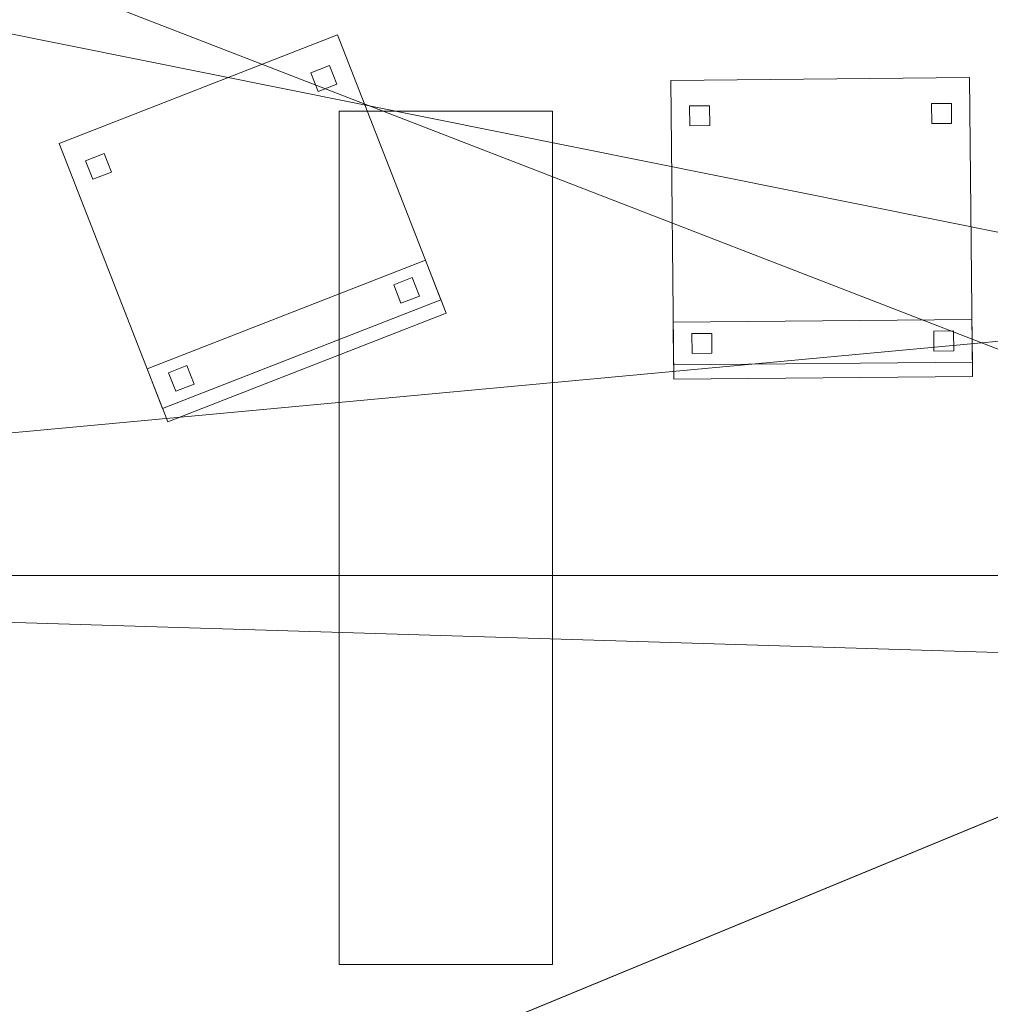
# Model space of a CAD drawing. Header units: millimetres. Extents: x -1675 to 29381, y -3645 to 22555.
# Tile 248 of 256: x 24339 to 25703, y 12649 to 14034. Entities that reach past the tile are written whole.
import ezdxf

# ---------------------------------------------------------------- set-up
doc = ezdxf.new("R2010")
doc.units = ezdxf.units.MM
doc.layers.add('A-GENM-____-OTLN', color=13, linetype='Continuous', lineweight=9)

msp = doc.modelspace()

# ---------------------------------------------------------------- meshes
at = {"layer": 'A-GENM-____-OTLN'}
mesh = msp.add_polyface(dxfattribs=at)
corners = [(20736, 17070, 2949), (20736, 16340, 2949), (19321, 16340, 2949), (20736, 17499.1, 2949), (20736, 17970, 2949), (19076.8, 16340, 2949), (26236, 16340, 2949), (22166, 16340, 2949), (22166, 18670.4, 2949), (26236, 16023.8, 2949), (22166, 16140, 2949), (26236, 16140, 2949), (22166, 14448.1, 2949), (26236, 16140, 2949), (21966, 15994.2, 2949), (20916, 16140, 2949), (21966, 16140, 2949), (22166, 16140, 2949), (22166, 15144.2, 2949), (21966, 14370.6, 2949), (21966, 15144.2, 2949), (22166, 15994.2, 2949), (20916, 17070, 2949), (21966, 17040, 2949), (22166, 17940, 2949), (22166, 16340, 2949), (22166, 17040, 2949), (21966, 17940, 2949), (20916, 17970, 2949), (26236, 13630, 2949), (26536, 16140, 2949), (19076.8, 16140, 2949)]
mesh.append_faces([[corners[k] for k in face] for face in [(13, 10, 17), (30, 11, 13), (17, 14, 16), (6, 16, 25), (16, 6, 30)]], dxfattribs={"vtx0": -1, "vtx1": -1})
mesh.append_faces([[corners[k] for k in face] for face in [(0, 1, 2), (2, 3, 0), (4, 2, 5), (2, 4, 3), (9, 10, 11), (10, 9, 12), (10, 13, 11), (14, 15, 16), (12, 18, 10), (19, 15, 20), (21, 17, 10), (15, 14, 20), (21, 10, 18), (18, 20, 14), (14, 21, 18), (22, 0, 3), (23, 16, 15), (24, 8, 7), (23, 15, 22), (3, 27, 22), (24, 7, 26), (27, 23, 22), (23, 27, 24), (23, 24, 26), (3, 4, 28), (29, 9, 30), (30, 9, 11), (17, 21, 14), (15, 2, 1), (1, 22, 15), (2, 15, 31), (22, 1, 0), (25, 23, 26), (23, 25, 16)]], dxfattribs={"vtx0": -1, "vtx1": -1, "vtx2": -1})
mesh.append_faces([[corners[k] for k in face] for face in [(6, 7, 8), (7, 25, 26)]], dxfattribs={"vtx1": -1, "vtx2": -1})
mesh = msp.add_polyface(dxfattribs=at)
corners = [(13956, 16490, 1), (14006, 16490, 1), (14006, 16140, 1), (13956, 18420, 1), (14006, 17990, 1), (13956, 17990, 1), (14076, 16140, 1), (14010, 16490, 1), (14076, 16490, 1), (16432, 16140, 1), (14153.1, 16340, 1), (16432, 16340, 1), (14076, 16340, 1), (16636, 16611.3, 1), (16636, 16340, 1), (16636, 16340, 1), (19076.8, 16340, 1), (19076.8, 16140, 1), (16456, 16340, 1), (16456, 18240, 1), (16456, 18240, 1), (16456, 18420, 1), (22166, 13252, 1), (21966, 14370.6, 1), (22166, 14448.1, 1), (26236, 13630, 1), (26236, 16023.8, 1), (26536, 16140, 1), (26536, 13252, 1), (21966, 15144.2, 1), (22166, 15144.2, 1), (26236, 16140, 1), (22166, 16140, 1), (22166, 15994.2, 1), (21966, 15994.2, 1), (26236, 16140, 1), (21966, 16140, 1), (20916, 16140, 1), (19321, 16340, 1), (20736, 16340, 1), (20916, 17070, 1), (20736, 17070, 1), (22166, 16340, 1), (21966, 17040, 1), (22166, 17040, 1), (26236, 16340, 1), (21966, 18270, 1), (22166, 17940, 1), (21966, 17940, 1), (20916, 18090, 1), (20916, 17970, 1), (20736, 17970, 1), (20916, 18270, 1)]
mesh.append_faces([[corners[k] for k in face] for face in [(24, 29, 30), (27, 31, 35), (32, 34, 36), (40, 39, 41), (42, 43, 44), (46, 47, 48)]], dxfattribs={"vtx0": -1})
mesh.append_faces([[corners[k] for k in face] for face in [(15, 9, 14), (9, 15, 17), (19, 13, 18), (20, 13, 19), (22, 23, 24), (28, 25, 27), (29, 24, 23), (43, 42, 36), (45, 36, 42), (36, 45, 27)]], dxfattribs={"vtx0": -1, "vtx1": -1})
mesh.append_faces([[corners[k] for k in face] for face in [(13, 9, 18), (21, 13, 20), (51, 52, 49)]], dxfattribs={"vtx0": -1, "vtx1": -1, "vtx2": -1})
mesh.append_faces([[corners[k] for k in face] for face in [(3, 4, 5), (2, 1, 7), (9, 13, 14), (9, 11, 18), (27, 26, 31), (37, 38, 39), (39, 40, 37), (38, 37, 17), (17, 16, 38)]], dxfattribs={"vtx0": -1, "vtx2": -1})
mesh.append_faces([[corners[k] for k in face] for face in [(12, 10, 6)]], dxfattribs={"vtx1": -1})
mesh.append_faces([[corners[k] for k in face] for face in [(0, 1, 2), (6, 2, 7), (9, 6, 10), (10, 11, 9), (15, 16, 17), (25, 26, 27)]], dxfattribs={"vtx1": -1, "vtx2": -1})
mesh.append_faces([[corners[k] for k in face] for face in [(7, 8, 6), (32, 33, 34), (49, 50, 51)]], dxfattribs={"vtx2": -1})
mesh = msp.add_polyface(dxfattribs=at)
corners = [(22166, 16340, 3200), (22166, 17040, 3200), (21966, 17040, 3200), (21966, 15994.2, 3200), (22166, 15994.2, 3200), (22166, 16140, 3200), (26236, 16140, 3200), (26236, 13630, 3200), (26536, 13630, 3200), (26536, 17110, 3200), (26236, 17110, 3200), (26236, 16340, 3200)]
mesh.append_faces([[corners[k] for k in face] for face in [(0, 5, 6, 11)]], dxfattribs={"vtx0": -1, "vtx2": -1})
mesh.append_faces([[corners[k] for k in face] for face in [(3, 4, 5, 0), (9, 10, 11, 6)]], dxfattribs={"vtx2": -1, "vtx3": -1})
mesh.append_faces([[corners[k] for k in face] for face in [(0, 1, 2, 3), (6, 7, 8, 9)]], dxfattribs={"vtx3": -1})
mesh = msp.add_polyface(dxfattribs=at)
corners = [(26536, 17110), (26536, 13630), (26236, 13630), (26236, 16140), (22166, 16140), (22166, 16014.2), (21966, 16014.2), (21966, 17020), (22166, 17020), (22166, 16340), (26236, 16340), (26236, 17110)]
mesh.append_faces([[corners[k] for k in face] for face in [(9, 10, 3, 4)]], dxfattribs={"vtx1": -1, "vtx3": -1})
mesh.append_faces([[corners[k] for k in face] for face in [(1, 2, 3, 0), (7, 8, 9, 6)]], dxfattribs={"vtx2": -1})
mesh.append_faces([[corners[k] for k in face] for face in [(10, 11, 0, 3), (4, 5, 6, 9)]], dxfattribs={"vtx2": -1, "vtx3": -1})
mesh = msp.add_polyface(dxfattribs=at)
corners = [(26236, 12080, 1), (26236, 10470, 1), (24966, 10470, 1), (22366, 10470, 1), (22166, 10470, 1), (22166, 11446.4, 1), (26236, 13128, 1), (22166, 13252, 1), (26236, 13252, 1), (26236, 13630, 1), (22166, 14448.1, 1), (26236, 16023.8, 1), (22166, 16140, 1), (26236, 16140, 1), (19076.8, 13252, 1), (19076.8, 10470, 1), (16689.5, 10470, 1), (19076.8, 16140, 1), (19076.8, 16140, 1), (22166, 11446.4, 1), (22166, 10470, 1), (21966, 11363.8, 1), (21966, 10470, 1), (21116, 10470, 1), (19916, 10470, 1), (19802.9, 10470, 1), (21966, 13252, 1), (22166, 13252, 1), (21966, 14370.6, 1), (22166, 14448.1, 1), (20916, 16140, 1), (26236, 16140, 1), (22166, 15144.2, 1), (21966, 15994.2, 1), (21966, 16140, 1), (22166, 16140, 1), (21966, 15144.2, 1), (22166, 15994.2, 1), (21966, 17040, 1), (22166, 16340, 1), (22166, 16340, 1), (22166, 17040, 1)]
mesh.append_faces([[corners[k] for k in face] for face in [(19, 4, 20)]], dxfattribs={"vtx0": -1})
mesh.append_faces([[corners[k] for k in face] for face in [(6, 7, 8), (9, 10, 11), (11, 12, 13), (27, 5, 19), (29, 7, 27), (32, 10, 29), (33, 30, 34), (31, 12, 35), (28, 30, 36)]], dxfattribs={"vtx0": -1, "vtx1": -1})
mesh.append_faces([[corners[k] for k in face] for face in [(2, 5, 0), (7, 6, 5), (10, 9, 7), (12, 11, 10), (4, 19, 5), (21, 25, 14), (5, 27, 7), (7, 29, 10), (30, 28, 14), (10, 32, 12), (30, 33, 36), (37, 12, 32)]], dxfattribs={"vtx0": -1, "vtx1": -1, "vtx2": -1})
mesh.append_faces([[corners[k] for k in face] for face in [(5, 6, 0), (5, 2, 3), (14, 15, 16), (21, 23, 24), (14, 26, 21), (14, 28, 26), (14, 18, 30), (12, 31, 13)]], dxfattribs={"vtx0": -1, "vtx2": -1})
mesh.append_faces([[corners[k] for k in face] for face in [(3, 4, 5), (9, 8, 7), (17, 18, 14), (24, 25, 21), (25, 15, 14), (37, 35, 12), (32, 36, 33), (33, 37, 32), (38, 34, 30)]], dxfattribs={"vtx1": -1, "vtx2": -1})
mesh.append_faces([[corners[k] for k in face] for face in [(0, 1, 2), (21, 22, 23), (39, 40, 41)]], dxfattribs={"vtx2": -1})
mesh = msp.add_polyface(dxfattribs=at)
corners = [(26536, 13252, -50), (19076.8, 16140, -50), (26536, 16140, -50)]
mesh.append_faces([[corners[k] for k in face] for face in [(1, 2, 0)]])
mesh = msp.add_polyface(dxfattribs=at)
corners = [(19076.8, 13252, -50), (19076.8, 16140, -50), (26536, 13252, -50)]
mesh.append_faces([[corners[k] for k in face] for face in [(0, 1, 2)]])
mesh = msp.add_polyface(dxfattribs=at)
corners = [(26536, 16140), (19076.8, 13252), (26536, 13252)]
mesh.append_faces([[corners[k] for k in face] for face in [(1, 2, 0)]])
mesh = msp.add_polyface(dxfattribs=at)
corners = [(19076.8, 16140), (19076.8, 13252), (26536, 16140)]
mesh.append_faces([[corners[k] for k in face] for face in [(0, 1, 2)]])
mesh = msp.add_polyface(dxfattribs=at)
corners = [(26536, 13252, 2950), (19076.8, 16140, 2950), (26536, 16140, 2950)]
mesh.append_faces([[corners[k] for k in face] for face in [(1, 2, 0)]])
mesh = msp.add_polyface(dxfattribs=at)
corners = [(19076.8, 13252, 2950), (19076.8, 16140, 2950), (26536, 13252, 2950)]
mesh.append_faces([[corners[k] for k in face] for face in [(0, 1, 2)]])
mesh = msp.add_polyface(dxfattribs=at)
corners = [(26536, 16140, 3000), (19076.8, 13252, 3000), (26536, 13252, 3000)]
mesh.append_faces([[corners[k] for k in face] for face in [(1, 2, 0)]])
mesh = msp.add_polyface(dxfattribs=at)
corners = [(19076.8, 16140, 3000), (19076.8, 13252, 3000), (26536, 16140, 3000)]
mesh.append_faces([[corners[k] for k in face] for face in [(0, 1, 2)]])
mesh = msp.add_polyface(dxfattribs=at)
corners = [(26236, 12080, 2949), (26236, 10470, 2949), (24966, 10470, 2949), (22366, 10470, 2949), (22166, 10470, 2949), (22166, 11446.4, 2949), (26236, 13128, 2949), (22166, 13252, 2949), (26236, 13252, 2949), (26236, 13630, 2949), (22166, 14448.1, 2949), (26236, 16023.8, 2949), (22166, 11446.4, 2949), (22166, 10470, 2949), (21966, 11363.8, 2949), (21966, 10470, 2949), (21116, 10470, 2949), (22166, 13252, 2949), (19076.8, 13252, 2949), (21966, 14370.6, 2949), (21966, 13252, 2949), (22166, 14448.1, 2949), (22166, 15144.2, 2949), (26536, 10170, 2949), (26536, 10130, 2949), (19076.8, 10130, 2949), (19076.8, 10170, 2949), (26536, 13252, 2949), (26536, 16140, 2949), (21966, 15144.2, 2949)]
mesh.append_faces([[corners[k] for k in face] for face in [(26, 23, 25), (23, 0, 27), (27, 9, 28)]], dxfattribs={"vtx0": -1, "vtx1": -1})
mesh.append_faces([[corners[k] for k in face] for face in [(0, 1, 2), (3, 4, 5), (5, 6, 0), (5, 2, 3), (2, 5, 0), (6, 7, 8), (7, 6, 5), (9, 10, 11), (9, 8, 7), (10, 9, 7), (12, 4, 13), (4, 12, 5), (14, 15, 16), (5, 17, 7), (17, 5, 12), (18, 19, 20), (7, 21, 10), (21, 7, 17), (22, 10, 21), (13, 14, 12), (0, 6, 27), (14, 13, 15), (0, 23, 1), (13, 26, 15), (2, 1, 23), (4, 26, 13), (3, 2, 23), (3, 26, 4), (26, 3, 23), (12, 20, 17), (20, 12, 14), (27, 6, 8), (17, 19, 21), (19, 17, 20), (9, 27, 8), (21, 29, 22), (29, 21, 19)]], dxfattribs={"vtx0": -1, "vtx1": -1, "vtx2": -1})
mesh.append_faces([[corners[k] for k in face] for face in [(23, 24, 25)]], dxfattribs={"vtx2": -1})
mesh = msp.add_polyface(dxfattribs=at)
corners = [(14006, 0, 1), (13776, 5670, 1), (14006, 10130, 1), (13776, 10169.3, 1), (14006, 10170, 1), (14006, 10470, 1), (13776, 10170, 1), (14076, 10130, 1), (14076, 0, 1), (14076, 10170, 1), (14012.8, 10470, 1), (14076, 10470, 1), (16432, 10170, 1), (14305.3, 10470, 1), (16432, 10470, 1), (19076.8, 10170, 1), (16689.5, 10470, 1), (19076.8, 10470, 1), (26536, 10170, 1), (26536, 10130, 1), (19076.8, 10130, 1), (19916, 10470, 1), (19802.9, 10470, 1), (22166, 10470, 1), (21966, 11363.8, 1), (22166, 11446.4, 1), (26236, 12080, 1), (26236, 13128, 1), (26536, 13252, 1), (21116, 10470, 1), (21966, 10470, 1), (26236, 10470, 1), (24966, 10470, 1), (22166, 10470, 1), (22366, 10470, 1), (21966, 13252, 1), (22166, 13252, 1), (26236, 13252, 1), (21966, 14370.6, 1), (26236, 13630, 1)]
mesh.append_faces([[corners[k] for k in face] for face in [(15, 18, 20), (21, 15, 22), (23, 24, 25), (29, 15, 21), (24, 23, 30), (18, 26, 28), (30, 15, 29), (26, 18, 31), (33, 15, 23), (34, 15, 33), (25, 35, 36), (35, 25, 24), (38, 36, 35), (39, 28, 37)]], dxfattribs={"vtx0": -1, "vtx1": -1})
mesh.append_faces([[corners[k] for k in face] for face in [(0, 1, 2), (2, 3, 4), (5, 4, 6), (2, 7, 0), (4, 9, 2), (9, 4, 10), (23, 15, 30), (15, 34, 18)]], dxfattribs={"vtx0": -1, "vtx1": -1, "vtx2": -1})
mesh.append_faces([[corners[k] for k in face] for face in [(4, 5, 10), (9, 11, 13), (12, 14, 16), (15, 17, 22), (28, 27, 37)]], dxfattribs={"vtx0": -1, "vtx2": -1})
mesh.append_faces([[corners[k] for k in face] for face in [(9, 7, 2), (10, 11, 9), (12, 9, 13), (13, 14, 12), (15, 12, 16), (16, 17, 15), (26, 27, 28), (32, 31, 18), (34, 32, 18)]], dxfattribs={"vtx1": -1, "vtx2": -1})
mesh.append_faces([[corners[k] for k in face] for face in [(7, 8, 0), (18, 19, 20)]], dxfattribs={"vtx2": -1})
mesh = msp.add_polyface(dxfattribs=at)
corners = [(24785.2, 14012, 417.5), (24394, 13859.2, 417.5), (24394, 13859.2, 472.5), (24785.2, 14012, 472.5)]
mesh.append_faces([[corners[k] for k in face] for face in [(3, 0, 1, 2)]])
mesh = msp.add_polyface(dxfattribs=at)
corners = [(24546.8, 13468, 417.5), (24394, 13859.2, 417.5), (24785.2, 14012, 417.5), (24938, 13620.8, 417.5)]
mesh.append_faces([[corners[k] for k in face] for face in [(2, 3, 0, 1)]])
mesh = msp.add_polyface(dxfattribs=at)
corners = [(24546.8, 13468, 472.5), (24938, 13620.8, 472.5), (24785.2, 14012, 472.5), (24394, 13859.2, 472.5)]
mesh.append_faces([[corners[k] for k in face] for face in [(2, 3, 0, 1)]])
mesh = msp.add_polyface(dxfattribs=at)
corners = [(24938, 13620.8, 417.5), (24785.2, 14012, 417.5), (24785.2, 14012, 472.5), (24938, 13620.8, 472.5)]
mesh.append_faces([[corners[k] for k in face] for face in [(2, 3, 0, 1)]])
mesh = msp.add_polyface(dxfattribs=at)
corners = [(24774.1, 13969, 50), (24748, 13958.8, 50), (24748, 13958.8, 440), (24774.1, 13969, 440)]
mesh.append_faces([[corners[k] for k in face] for face in [(3, 0, 1, 2)]])
mesh = msp.add_polyface(dxfattribs=at)
corners = [(24758.2, 13932.7, 50), (24748, 13958.8, 50), (24774.1, 13969, 50), (24784.3, 13942.9, 50)]
mesh.append_faces([[corners[k] for k in face] for face in [(2, 3, 0, 1)]])
mesh = msp.add_polyface(dxfattribs=at)
corners = [(24758.2, 13932.7, 440), (24784.3, 13942.9, 440), (24774.1, 13969, 440), (24748, 13958.8, 440)]
mesh.append_faces([[corners[k] for k in face] for face in [(2, 3, 0, 1)]])
mesh = msp.add_polyface(dxfattribs=at)
corners = [(24784.3, 13942.9, 50), (24774.1, 13969, 50), (24774.1, 13969, 440), (24784.3, 13942.9, 440)]
mesh.append_faces([[corners[k] for k in face] for face in [(1, 2, 3, 0)]])
mesh = msp.add_polyface(dxfattribs=at)
corners = [(24748, 13958.8, 50), (24758.2, 13932.7, 50), (24758.2, 13932.7, 440), (24748, 13958.8, 440)]
mesh.append_faces([[corners[k] for k in face] for face in [(3, 0, 1, 2)]])
mesh = msp.add_polyface(dxfattribs=at)
corners = [(24758.2, 13932.7, 50), (24784.3, 13942.9, 50), (24784.3, 13942.9, 440), (24758.2, 13932.7, 440)]
mesh.append_faces([[corners[k] for k in face] for face in [(1, 2, 3, 0)]])
mesh = msp.add_polyface(dxfattribs=at)
corners = [(25674, 13952, 417.5), (25254, 13948, 417.5), (25254, 13948, 472.5), (25674, 13952, 472.5)]
mesh.append_faces([[corners[k] for k in face] for face in [(0, 1, 2, 3)]])
mesh = msp.add_polyface(dxfattribs=at)
corners = [(25258, 13528, 417.5), (25254, 13948, 417.5), (25674, 13952, 417.5), (25678, 13532, 417.5)]
mesh.append_faces([[corners[k] for k in face] for face in [(1, 2, 3, 0)]])
mesh = msp.add_polyface(dxfattribs=at)
corners = [(25258, 13528, 472.5), (25678, 13532, 472.5), (25674, 13952, 472.5), (25254, 13948, 472.5)]
mesh.append_faces([[corners[k] for k in face] for face in [(3, 0, 1, 2)]])
mesh = msp.add_polyface(dxfattribs=at)
corners = [(25254, 13948, 417.5), (25258, 13528, 417.5), (25258, 13528, 472.5), (25254, 13948, 472.5)]
mesh.append_faces([[corners[k] for k in face] for face in [(0, 1, 2, 3)]])
mesh = msp.add_polyface(dxfattribs=at)
corners = [(25678, 13532, 417.5), (25674, 13952, 417.5), (25674, 13952, 472.5), (25678, 13532, 472.5)]
mesh.append_faces([[corners[k] for k in face] for face in [(2, 3, 0, 1)]])
mesh = msp.add_polyface(dxfattribs=at)
corners = [(25648.3, 13915.7, 50), (25620.3, 13915.5, 50), (25620.3, 13915.5, 440), (25648.3, 13915.7, 440)]
mesh.append_faces([[corners[k] for k in face] for face in [(0, 1, 2, 3)]])
mesh = msp.add_polyface(dxfattribs=at)
corners = [(25620.6, 13887.5, 50), (25620.3, 13915.5, 50), (25648.3, 13915.7, 50), (25648.6, 13887.7, 50)]
mesh.append_faces([[corners[k] for k in face] for face in [(2, 3, 0, 1)]])
mesh = msp.add_polyface(dxfattribs=at)
corners = [(25620.6, 13887.5, 440), (25648.6, 13887.7, 440), (25648.3, 13915.7, 440), (25620.3, 13915.5, 440)]
mesh.append_faces([[corners[k] for k in face] for face in [(2, 3, 0, 1)]])
mesh = msp.add_polyface(dxfattribs=at)
corners = [(25620.3, 13915.5, 50), (25620.6, 13887.5, 50), (25620.6, 13887.5, 440), (25620.3, 13915.5, 440)]
mesh.append_faces([[corners[k] for k in face] for face in [(3, 0, 1, 2)]])
mesh = msp.add_polyface(dxfattribs=at)
corners = [(25648.6, 13887.7, 50), (25648.3, 13915.7, 50), (25648.3, 13915.7, 440), (25648.6, 13887.7, 440)]
mesh.append_faces([[corners[k] for k in face] for face in [(2, 3, 0, 1)]])
mesh = msp.add_polyface(dxfattribs=at)
corners = [(24787.7, 13905, 2910), (24787.7, 12705, 2910), (24787.7, 12705, 2950), (24787.7, 13905, 2950)]
mesh.append_faces([[corners[k] for k in face] for face in [(0, 1, 2, 3)]])
mesh = msp.add_polyface(dxfattribs=at)
corners = [(25087.7, 13905, 2910), (24787.7, 13905, 2910), (24787.7, 13905, 2950), (25087.7, 13905, 2950)]
mesh.append_faces([[corners[k] for k in face] for face in [(0, 1, 2, 3)]])
mesh = msp.add_polyface(dxfattribs=at)
corners = [(25087.7, 12705, 2950), (25087.7, 13905, 2950), (24787.7, 13905, 2950), (24787.7, 12705, 2950)]
mesh.append_faces([[corners[k] for k in face] for face in [(2, 3, 0, 1)]])
mesh = msp.add_polyface(dxfattribs=at)
corners = [(25087.7, 12705, 2910), (24787.7, 12705, 2910), (24787.7, 13905, 2910), (25087.7, 13905, 2910)]
mesh.append_faces([[corners[k] for k in face] for face in [(3, 0, 1, 2)]])
mesh = msp.add_polyface(dxfattribs=at)
corners = [(25087.7, 12705, 2910), (25087.7, 13905, 2910), (25087.7, 13905, 2950), (25087.7, 12705, 2950)]
mesh.append_faces([[corners[k] for k in face] for face in [(2, 3, 0, 1)]])
mesh = msp.add_polyface(dxfattribs=at)
corners = [(25308.3, 13912.5, 50), (25280.3, 13912.2, 50), (25280.3, 13912.2, 440), (25308.3, 13912.5, 440)]
mesh.append_faces([[corners[k] for k in face] for face in [(0, 1, 2, 3)]])
mesh = msp.add_polyface(dxfattribs=at)
corners = [(25280.6, 13884.2, 50), (25280.3, 13912.2, 50), (25308.3, 13912.5, 50), (25308.6, 13884.5, 50)]
mesh.append_faces([[corners[k] for k in face] for face in [(1, 2, 3, 0)]])
mesh = msp.add_polyface(dxfattribs=at)
corners = [(25280.6, 13884.2, 440), (25308.6, 13884.5, 440), (25308.3, 13912.5, 440), (25280.3, 13912.2, 440)]
mesh.append_faces([[corners[k] for k in face] for face in [(3, 0, 1, 2)]])
mesh = msp.add_polyface(dxfattribs=at)
corners = [(25280.3, 13912.2, 50), (25280.6, 13884.2, 50), (25280.6, 13884.2, 440), (25280.3, 13912.2, 440)]
mesh.append_faces([[corners[k] for k in face] for face in [(3, 0, 1, 2)]])
mesh = msp.add_polyface(dxfattribs=at)
corners = [(25308.6, 13884.5, 50), (25308.3, 13912.5, 50), (25308.3, 13912.5, 440), (25308.6, 13884.5, 440)]
mesh.append_faces([[corners[k] for k in face] for face in [(2, 3, 0, 1)]])
mesh = msp.add_polyface(dxfattribs=at)
corners = [(25620.6, 13887.5, 50), (25648.6, 13887.7, 50), (25648.6, 13887.7, 440), (25620.6, 13887.5, 440)]
mesh.append_faces([[corners[k] for k in face] for face in [(2, 3, 0, 1)]])
mesh = msp.add_polyface(dxfattribs=at)
corners = [(25280.6, 13884.2, 50), (25308.6, 13884.5, 50), (25308.6, 13884.5, 440), (25280.6, 13884.2, 440)]
mesh.append_faces([[corners[k] for k in face] for face in [(2, 3, 0, 1)]])
mesh = msp.add_polyface(dxfattribs=at)
corners = [(24394, 13859.2, 417.5), (24546.8, 13468, 417.5), (24546.8, 13468, 472.5), (24394, 13859.2, 472.5)]
mesh.append_faces([[corners[k] for k in face] for face in [(0, 1, 2, 3)]])
mesh = msp.add_polyface(dxfattribs=at)
corners = [(24457.4, 13845.3, 50), (24431.3, 13835.2, 50), (24431.3, 13835.2, 440), (24457.4, 13845.3, 440)]
mesh.append_faces([[corners[k] for k in face] for face in [(3, 0, 1, 2)]])
mesh = msp.add_polyface(dxfattribs=at)
corners = [(24441.5, 13809.1, 50), (24431.3, 13835.2, 50), (24457.4, 13845.3, 50), (24467.6, 13819.3, 50)]
mesh.append_faces([[corners[k] for k in face] for face in [(2, 3, 0, 1)]])
mesh = msp.add_polyface(dxfattribs=at)
corners = [(24441.5, 13809.1, 440), (24467.6, 13819.3, 440), (24457.4, 13845.3, 440), (24431.3, 13835.2, 440)]
mesh.append_faces([[corners[k] for k in face] for face in [(2, 3, 0, 1)]])
mesh = msp.add_polyface(dxfattribs=at)
corners = [(24467.6, 13819.3, 50), (24457.4, 13845.3, 50), (24457.4, 13845.3, 440), (24467.6, 13819.3, 440)]
mesh.append_faces([[corners[k] for k in face] for face in [(2, 3, 0, 1)]])
mesh = msp.add_polyface(dxfattribs=at)
corners = [(24431.3, 13835.2, 50), (24441.5, 13809.1, 50), (24441.5, 13809.1, 440), (24431.3, 13835.2, 440)]
mesh.append_faces([[corners[k] for k in face] for face in [(0, 1, 2, 3)]])
mesh = msp.add_polyface(dxfattribs=at)
corners = [(24441.5, 13809.1, 50), (24467.6, 13819.3, 50), (24467.6, 13819.3, 440), (24441.5, 13809.1, 440)]
mesh.append_faces([[corners[k] for k in face] for face in [(2, 3, 0, 1)]])
mesh = msp.add_polyface(dxfattribs=at)
corners = [(24908.9, 13695.3, 460), (24517.7, 13542.5, 460), (24517.7, 13542.5, 860), (24908.9, 13695.3, 860)]
mesh.append_faces([[corners[k] for k in face] for face in [(0, 1, 2, 3)]])
mesh = msp.add_polyface(dxfattribs=at)
corners = [(24539.5, 13486.6, 460), (24517.7, 13542.5, 460), (24908.9, 13695.3, 460), (24930.7, 13639.4, 460)]
mesh.append_faces([[corners[k] for k in face] for face in [(2, 3, 0, 1)]])
mesh = msp.add_polyface(dxfattribs=at)
corners = [(24539.5, 13486.6, 860), (24930.7, 13639.4, 860), (24908.9, 13695.3, 860), (24517.7, 13542.5, 860)]
mesh.append_faces([[corners[k] for k in face] for face in [(2, 3, 0, 1)]])
mesh = msp.add_polyface(dxfattribs=at)
corners = [(24930.7, 13639.4, 460), (24908.9, 13695.3, 460), (24908.9, 13695.3, 860), (24930.7, 13639.4, 860)]
mesh.append_faces([[corners[k] for k in face] for face in [(1, 2, 3, 0)]])
mesh = msp.add_polyface(dxfattribs=at)
corners = [(24890.5, 13670.9, 50), (24864.4, 13660.7, 50), (24864.4, 13660.7, 440), (24890.5, 13670.9, 440)]
mesh.append_faces([[corners[k] for k in face] for face in [(3, 0, 1, 2)]])
mesh = msp.add_polyface(dxfattribs=at)
corners = [(24874.6, 13634.7, 50), (24864.4, 13660.7, 50), (24890.5, 13670.9, 50), (24900.7, 13644.8, 50)]
mesh.append_faces([[corners[k] for k in face] for face in [(2, 3, 0, 1)]])
mesh = msp.add_polyface(dxfattribs=at)
corners = [(24874.6, 13634.7, 440), (24900.7, 13644.8, 440), (24890.5, 13670.9, 440), (24864.4, 13660.7, 440)]
mesh.append_faces([[corners[k] for k in face] for face in [(2, 3, 0, 1)]])
mesh = msp.add_polyface(dxfattribs=at)
corners = [(24900.7, 13644.8, 50), (24890.5, 13670.9, 50), (24890.5, 13670.9, 440), (24900.7, 13644.8, 440)]
mesh.append_faces([[corners[k] for k in face] for face in [(1, 2, 3, 0)]])
mesh = msp.add_polyface(dxfattribs=at)
corners = [(24864.4, 13660.7, 50), (24874.6, 13634.7, 50), (24874.6, 13634.7, 440), (24864.4, 13660.7, 440)]
mesh.append_faces([[corners[k] for k in face] for face in [(3, 0, 1, 2)]])
mesh = msp.add_polyface(dxfattribs=at)
corners = [(24539.5, 13486.6, 460), (24930.7, 13639.4, 460), (24930.7, 13639.4, 860), (24539.5, 13486.6, 860)]
mesh.append_faces([[corners[k] for k in face] for face in [(2, 3, 0, 1)]])
mesh = msp.add_polyface(dxfattribs=at)
corners = [(24874.6, 13634.7, 50), (24900.7, 13644.8, 50), (24900.7, 13644.8, 440), (24874.6, 13634.7, 440)]
mesh.append_faces([[corners[k] for k in face] for face in [(2, 3, 0, 1)]])
mesh = msp.add_polyface(dxfattribs=at)
corners = [(24546.8, 13468, 417.5), (24938, 13620.8, 417.5), (24938, 13620.8, 472.5), (24546.8, 13468, 472.5)]
mesh.append_faces([[corners[k] for k in face] for face in [(2, 3, 0, 1)]])
mesh = msp.add_polyface(dxfattribs=at)
corners = [(25677.2, 13612, 460), (25257.2, 13608, 460), (25257.2, 13608, 860), (25677.2, 13612, 860)]
mesh.append_faces([[corners[k] for k in face] for face in [(0, 1, 2, 3)]])
mesh = msp.add_polyface(dxfattribs=at)
corners = [(25257.8, 13548, 460), (25257.2, 13608, 460), (25677.2, 13612, 460), (25677.8, 13552, 460)]
mesh.append_faces([[corners[k] for k in face] for face in [(2, 3, 0, 1)]])
mesh = msp.add_polyface(dxfattribs=at)
corners = [(25257.8, 13548, 860), (25677.8, 13552, 860), (25677.2, 13612, 860), (25257.2, 13608, 860)]
mesh.append_faces([[corners[k] for k in face] for face in [(2, 3, 0, 1)]])
mesh = msp.add_polyface(dxfattribs=at)
corners = [(25677.8, 13552, 460), (25677.2, 13612, 460), (25677.2, 13612, 860), (25677.8, 13552, 860)]
mesh.append_faces([[corners[k] for k in face] for face in [(1, 2, 3, 0)]])
mesh = msp.add_polyface(dxfattribs=at)
corners = [(25257.2, 13608, 460), (25257.8, 13548, 460), (25257.8, 13548, 860), (25257.2, 13608, 860)]
mesh.append_faces([[corners[k] for k in face] for face in [(0, 1, 2, 3)]])
mesh = msp.add_polyface(dxfattribs=at)
corners = [(25651.4, 13595.8, 50), (25623.4, 13595.5, 50), (25623.4, 13595.5, 440), (25651.4, 13595.8, 440)]
mesh.append_faces([[corners[k] for k in face] for face in [(3, 0, 1, 2)]])
mesh = msp.add_polyface(dxfattribs=at)
corners = [(25623.7, 13567.5, 50), (25623.4, 13595.5, 50), (25651.4, 13595.8, 50), (25651.6, 13567.8, 50)]
mesh.append_faces([[corners[k] for k in face] for face in [(1, 2, 3, 0)]])
mesh = msp.add_polyface(dxfattribs=at)
corners = [(25623.7, 13567.5, 440), (25651.6, 13567.8, 440), (25651.4, 13595.8, 440), (25623.4, 13595.5, 440)]
mesh.append_faces([[corners[k] for k in face] for face in [(3, 0, 1, 2)]])
mesh = msp.add_polyface(dxfattribs=at)
corners = [(25623.4, 13595.5, 50), (25623.7, 13567.5, 50), (25623.7, 13567.5, 440), (25623.4, 13595.5, 440)]
mesh.append_faces([[corners[k] for k in face] for face in [(3, 0, 1, 2)]])
mesh = msp.add_polyface(dxfattribs=at)
corners = [(25651.6, 13567.8, 50), (25651.4, 13595.8, 50), (25651.4, 13595.8, 440), (25651.6, 13567.8, 440)]
mesh.append_faces([[corners[k] for k in face] for face in [(2, 3, 0, 1)]])
mesh = msp.add_polyface(dxfattribs=at)
corners = [(25311.4, 13592.5, 50), (25283.4, 13592.3, 50), (25283.4, 13592.3, 440), (25311.4, 13592.5, 440)]
mesh.append_faces([[corners[k] for k in face] for face in [(3, 0, 1, 2)]])
mesh = msp.add_polyface(dxfattribs=at)
corners = [(25283.7, 13564.3, 50), (25283.4, 13592.3, 50), (25311.4, 13592.5, 50), (25311.7, 13564.5, 50)]
mesh.append_faces([[corners[k] for k in face] for face in [(2, 3, 0, 1)]])
mesh = msp.add_polyface(dxfattribs=at)
corners = [(25283.7, 13564.3, 440), (25311.7, 13564.5, 440), (25311.4, 13592.5, 440), (25283.4, 13592.3, 440)]
mesh.append_faces([[corners[k] for k in face] for face in [(2, 3, 0, 1)]])
mesh = msp.add_polyface(dxfattribs=at)
corners = [(25283.4, 13592.3, 50), (25283.7, 13564.3, 50), (25283.7, 13564.3, 440), (25283.4, 13592.3, 440)]
mesh.append_faces([[corners[k] for k in face] for face in [(0, 1, 2, 3)]])
mesh = msp.add_polyface(dxfattribs=at)
corners = [(25311.7, 13564.5, 50), (25311.4, 13592.5, 50), (25311.4, 13592.5, 440), (25311.7, 13564.5, 440)]
mesh.append_faces([[corners[k] for k in face] for face in [(2, 3, 0, 1)]])
mesh = msp.add_polyface(dxfattribs=at)
corners = [(25623.7, 13567.5, 50), (25651.6, 13567.8, 50), (25651.6, 13567.8, 440), (25623.7, 13567.5, 440)]
mesh.append_faces([[corners[k] for k in face] for face in [(1, 2, 3, 0)]])
mesh = msp.add_polyface(dxfattribs=at)
corners = [(25283.7, 13564.3, 50), (25311.7, 13564.5, 50), (25311.7, 13564.5, 440), (25283.7, 13564.3, 440)]
mesh.append_faces([[corners[k] for k in face] for face in [(1, 2, 3, 0)]])
mesh = msp.add_polyface(dxfattribs=at)
corners = [(24517.7, 13542.5, 460), (24539.5, 13486.6, 460), (24539.5, 13486.6, 860), (24517.7, 13542.5, 860)]
mesh.append_faces([[corners[k] for k in face] for face in [(0, 1, 2, 3)]])
mesh = msp.add_polyface(dxfattribs=at)
corners = [(24573.8, 13547.3, 50), (24547.7, 13537.1, 50), (24547.7, 13537.1, 440), (24573.8, 13547.3, 440)]
mesh.append_faces([[corners[k] for k in face] for face in [(0, 1, 2, 3)]])
mesh = msp.add_polyface(dxfattribs=at)
corners = [(24557.9, 13511, 50), (24547.7, 13537.1, 50), (24573.8, 13547.3, 50), (24584, 13521.2, 50)]
mesh.append_faces([[corners[k] for k in face] for face in [(2, 3, 0, 1)]])
mesh = msp.add_polyface(dxfattribs=at)
corners = [(24557.9, 13511, 440), (24584, 13521.2, 440), (24573.8, 13547.3, 440), (24547.7, 13537.1, 440)]
mesh.append_faces([[corners[k] for k in face] for face in [(2, 3, 0, 1)]])
mesh = msp.add_polyface(dxfattribs=at)
corners = [(24584, 13521.2, 50), (24573.8, 13547.3, 50), (24573.8, 13547.3, 440), (24584, 13521.2, 440)]
mesh.append_faces([[corners[k] for k in face] for face in [(1, 2, 3, 0)]])
mesh = msp.add_polyface(dxfattribs=at)
corners = [(25257.8, 13548, 460), (25677.8, 13552, 460), (25677.8, 13552, 860), (25257.8, 13548, 860)]
mesh.append_faces([[corners[k] for k in face] for face in [(2, 3, 0, 1)]])
mesh = msp.add_polyface(dxfattribs=at)
corners = [(24547.7, 13537.1, 50), (24557.9, 13511, 50), (24557.9, 13511, 440), (24547.7, 13537.1, 440)]
mesh.append_faces([[corners[k] for k in face] for face in [(3, 0, 1, 2)]])
mesh = msp.add_polyface(dxfattribs=at)
corners = [(25258, 13528, 417.5), (25678, 13532, 417.5), (25678, 13532, 472.5), (25258, 13528, 472.5)]
mesh.append_faces([[corners[k] for k in face] for face in [(2, 3, 0, 1)]])
mesh = msp.add_polyface(dxfattribs=at)
corners = [(24557.9, 13511, 50), (24584, 13521.2, 50), (24584, 13521.2, 440), (24557.9, 13511, 440)]
mesh.append_faces([[corners[k] for k in face] for face in [(2, 3, 0, 1)]])
mesh = msp.add_polyface(dxfattribs=at)
corners = [(26536, 10170, -50), (19076.8, 13252, -50), (26536, 13252, -50)]
mesh.append_faces([[corners[k] for k in face] for face in [(1, 2, 0)]])
mesh = msp.add_polyface(dxfattribs=at)
corners = [(19076.8, 10170, -50), (19076.8, 13252, -50), (26536, 10170, -50)]
mesh.append_faces([[corners[k] for k in face] for face in [(0, 1, 2)]])
mesh = msp.add_polyface(dxfattribs=at)
corners = [(26536, 13252), (19076.8, 10170), (26536, 10170)]
mesh.append_faces([[corners[k] for k in face] for face in [(1, 2, 0)]])
mesh = msp.add_polyface(dxfattribs=at)
corners = [(19076.8, 13252), (19076.8, 10170), (26536, 13252)]
mesh.append_faces([[corners[k] for k in face] for face in [(0, 1, 2)]])
mesh = msp.add_polyface(dxfattribs=at)
corners = [(19076.8, 13252), (26536, 13252, -50), (19076.8, 13252, -50)]
mesh.append_faces([[corners[k] for k in face] for face in [(0, 1, 2)]])
mesh = msp.add_polyface(dxfattribs=at)
corners = [(26536, 13252), (26536, 13252, -50), (19076.8, 13252)]
mesh.append_faces([[corners[k] for k in face] for face in [(0, 1, 2)]])
mesh = msp.add_polyface(dxfattribs=at)
corners = [(26536, 13252), (19076.8, 13252, -50), (26536, 13252, -50)]
mesh.append_faces([[corners[k] for k in face] for face in [(0, 1, 2)]])
mesh = msp.add_polyface(dxfattribs=at)
corners = [(19076.8, 13252), (19076.8, 13252, -50), (26536, 13252)]
mesh.append_faces([[corners[k] for k in face] for face in [(0, 1, 2)]])
mesh = msp.add_polyface(dxfattribs=at)
corners = [(26536, 10170, 2950), (19076.8, 13252, 2950), (26536, 13252, 2950)]
mesh.append_faces([[corners[k] for k in face] for face in [(1, 2, 0)]])
mesh = msp.add_polyface(dxfattribs=at)
corners = [(19076.8, 10170, 2950), (19076.8, 13252, 2950), (26536, 10170, 2950)]
mesh.append_faces([[corners[k] for k in face] for face in [(0, 1, 2)]])
mesh = msp.add_polyface(dxfattribs=at)
corners = [(26536, 13252, 3000), (19076.8, 10170, 3000), (26536, 10170, 3000)]
mesh.append_faces([[corners[k] for k in face] for face in [(1, 2, 0)]])
mesh = msp.add_polyface(dxfattribs=at)
corners = [(19076.8, 13252, 3000), (19076.8, 10170, 3000), (26536, 13252, 3000)]
mesh.append_faces([[corners[k] for k in face] for face in [(0, 1, 2)]])
mesh = msp.add_polyface(dxfattribs=at)
corners = [(19076.8, 13252, 3000), (26536, 13252, 2950), (19076.8, 13252, 2950)]
mesh.append_faces([[corners[k] for k in face] for face in [(0, 1, 2)]])
mesh = msp.add_polyface(dxfattribs=at)
corners = [(26536, 13252, 3000), (26536, 13252, 2950), (19076.8, 13252, 3000)]
mesh.append_faces([[corners[k] for k in face] for face in [(0, 1, 2)]])
mesh = msp.add_polyface(dxfattribs=at)
corners = [(26536, 13252, 3000), (19076.8, 13252, 2950), (26536, 13252, 2950)]
mesh.append_faces([[corners[k] for k in face] for face in [(0, 1, 2)]])
mesh = msp.add_polyface(dxfattribs=at)
corners = [(19076.8, 13252, 3000), (19076.8, 13252, 2950), (26536, 13252, 3000)]
mesh.append_faces([[corners[k] for k in face] for face in [(0, 1, 2)]])
mesh = msp.add_polyface(dxfattribs=at)
corners = [(24787.7, 12705, 2910), (25087.7, 12705, 2910), (25087.7, 12705, 2950), (24787.7, 12705, 2950)]
mesh.append_faces([[corners[k] for k in face] for face in [(2, 3, 0, 1)]])

doc.saveas('drawing.dxf')
